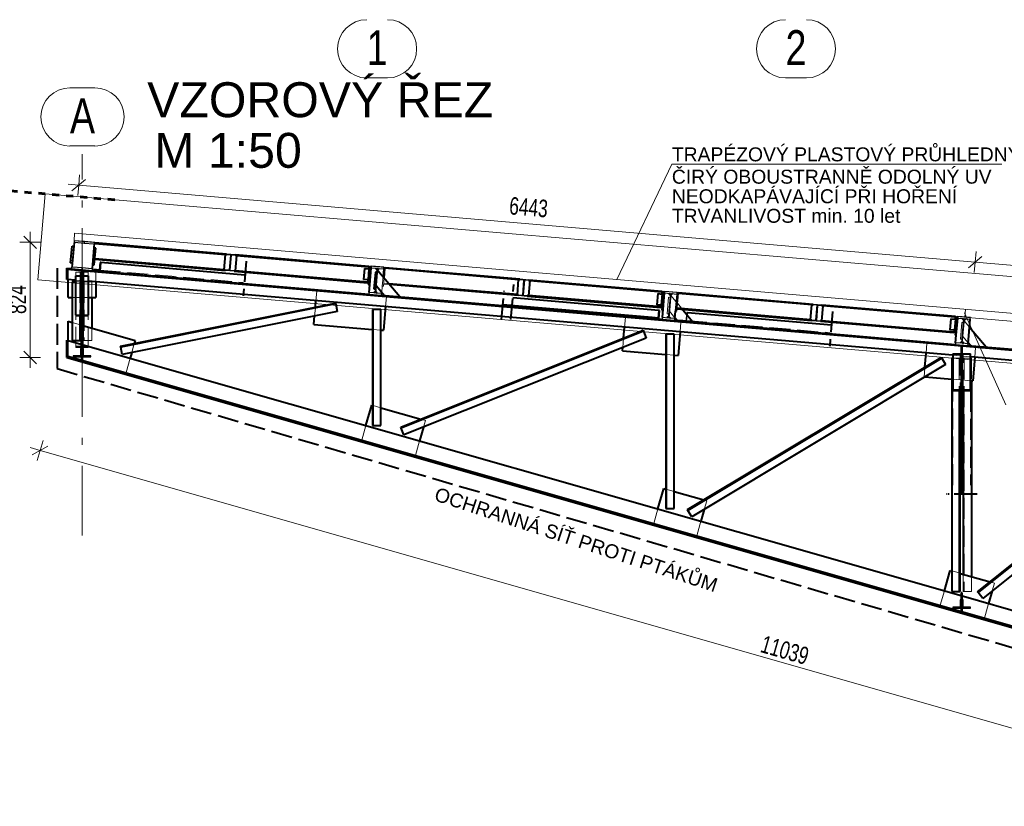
# Model space of a CAD drawing. Header units: metres. Extents: x 235 to 340, y 94 to 153.
# Tile 4 of 48: x 242 to 256, y 116 to 127. Entities that reach past the tile are written whole.
import ezdxf

# ---------------------------------------------------------------- set-up
doc = ezdxf.new("R2010")
doc.units = ezdxf.units.M
for name, pattern in [('__RA_15', [1.7, 1, -0.3, 0.1, -0.3]), ('__RA_2', [0.4, 0.3, -0.1]), ('__RA_4', [0.6, 0.3, -0.1, 0, -0.1, 0, -0.1]), ('__RA_5', [0.1, 0, -0.1])]:
    doc.linetypes.add(name, pattern=pattern)
for name, color, linetype, lineweight in [('OSY', 204, '__RA_15', 13), ('POPIS', 7, 'Continuous', 13), ('Standard', 7, 'Continuous', 40), ('VYZTUZ', 11, 'Continuous', 50)]:
    doc.layers.add(name, color=color, linetype=linetype, lineweight=lineweight)
doc.styles.add('ARIAL', font='ARIAL.TTF')

msp = doc.modelspace()

# ---------------------------------------------------------------- linework, layer by layer
at = {"layer": 'OSY', "color": 204, "linetype": 'Continuous', "lineweight": 13}
for p, q in [((247.42, 125.953), (247.121, 125.953)), ((253.42, 125.953), (253.121, 125.953)), ((243.229, 125.811), (242.871, 125.811)), ((243.229, 124.978), (242.871, 124.978))]:
    msp.add_line(p, q, dxfattribs=at)
at = {"layer": 'OSY', "color": 204, "linetype": '__RA_15', "lineweight": 13}
msp.add_line((243.044, 119.399), (243.044, 124.859), dxfattribs=at)
at = {"layer": 'OSY', "color": 204, "linetype": 'Continuous', "lineweight": 13}
for centre, start, end in [((247.121, 126.369), 90, 270), ((247.42, 126.369), 270, 90), ((253.121, 126.369), 90, 270), ((253.42, 126.369), 270, 90), ((242.871, 125.394), 90, 270), ((243.229, 125.394), 270, 90)]:
    msp.add_arc(centre, 0.417, start, end, dxfattribs=at)
at = {"layer": 'Standard', "color": 204, "linetype": 'Continuous', "lineweight": 13}
for p, q in [((251.492, 124.718), (250.704, 123.064)), ((256.217, 124.718), (251.492, 124.718)), ((242.929, 123.621), (242.938, 123.731)), ((242.938, 123.731), (285.883, 120.05)), ((242.929, 123.621), (285.873, 119.94)), ((256.277, 121.271), (255.684, 122.588)), ((255.69, 122.527), (255.699, 122.637))]:
    msp.add_line(p, q, dxfattribs=at)
at = {"layer": 'Standard', "color": 3, "linetype": '__RA_5', "lineweight": 60}
for p, q in [((242.518, 124.292), (241.721, 124.36)), ((242.518, 124.292), (241.721, 124.36)), ((242.518, 124.292), (241.721, 124.36)), ((242.518, 124.292), (241.721, 124.36)), ((243.514, 124.206), (242.518, 124.292)), ((243.514, 124.206), (242.518, 124.292)), ((243.514, 124.206), (242.518, 124.292)), ((243.514, 124.206), (242.518, 124.292))]:
    msp.add_line(p, q, dxfattribs=at)
at = {"layer": 'Standard', "color": 7, "linetype": 'Continuous', "lineweight": 13}
for p, q in [((242.518, 124.292), (242.413, 123.063)), ((242.413, 123.063), (242.518, 124.292)), ((242.518, 124.292), (242.413, 123.063)), ((242.413, 123.063), (242.518, 124.292)), ((242.518, 124.292), (242.413, 123.063)), ((242.413, 123.063), (242.518, 124.292)), ((242.518, 124.292), (242.413, 123.063)), ((242.413, 123.063), (242.518, 124.292)), ((286.814, 120.495), (242.518, 124.292)), ((242.518, 124.292), (242.518, 124.292)), ((242.518, 124.292), (286.814, 120.495)), ((286.814, 120.495), (242.518, 124.292)), ((242.518, 124.292), (242.518, 124.292)), ((242.518, 124.292), (286.814, 120.495)), ((286.814, 120.495), (242.518, 124.292)), ((242.518, 124.292), (242.518, 124.292)), ((242.518, 124.292), (286.814, 120.495)), ((258.717, 122.903), (242.518, 124.292)), ((242.518, 124.292), (242.518, 124.292)), ((242.518, 124.292), (258.717, 122.903)), ((242.413, 123.063), (242.413, 123.063)), ((242.413, 123.063), (286.708, 119.266)), ((286.708, 119.266), (242.413, 123.063)), ((242.413, 123.063), (242.413, 123.063)), ((242.413, 123.063), (286.708, 119.266)), ((286.708, 119.266), (242.413, 123.063)), ((242.413, 123.063), (242.413, 123.063)), ((242.413, 123.063), (286.708, 119.266)), ((286.708, 119.266), (242.413, 123.063)), ((242.413, 123.063), (242.413, 123.063)), ((242.413, 123.063), (258.611, 121.674)), ((258.611, 121.674), (242.413, 123.063))]:
    msp.add_line(p, q, dxfattribs=at)
at = {"layer": 'Standard', "color": 1, "linetype": 'Continuous', "lineweight": 40}
for p, q in [((242.881, 123.304), (242.902, 123.543)), ((242.902, 123.543), (242.922, 123.541)), ((243.227, 123.583), (245.097, 123.423)), ((243.228, 123.595), (245.114, 123.434)), ((243.22, 123.275), (243.241, 123.514)), ((243.241, 123.514), (243.221, 123.516)), ((245.079, 123.206), (245.098, 123.425)), ((245.098, 123.425), (245.114, 123.424)), ((245.257, 123.411), (245.238, 123.192)), ((245.241, 123.413), (245.257, 123.411)), ((245.242, 123.423), (247.153, 123.259)), ((245.257, 123.409), (247.152, 123.246)), ((242.901, 123.302), (242.881, 123.304)), ((243.2, 123.277), (243.22, 123.275)), ((243.227, 123.355), (245.094, 123.195)), ((243.228, 123.367), (245.079, 123.209)), ((243.305, 123.308), (243.295, 123.2)), ((243.304, 123.187), (243.314, 123.307)), ((243.314, 123.307), (243.305, 123.308)), ((245.378, 123.13), (243.314, 123.307)), ((242.824, 123.209), (242.824, 123.229)), ((242.824, 123.229), (242.895, 123.223)), ((242.824, 123.068), (242.824, 123.209)), ((255.652, 122.109), (242.824, 123.209)), ((243.028, 122.638), (243.028, 123.177)), ((243.028, 123.177), (243.036, 123.177)), ((243.036, 123.188), (243.036, 123.101)), ((243.036, 123.188), (243.052, 123.188)), ((243.052, 123.101), (243.052, 123.188)), ((243.052, 123.177), (243.06, 123.177)), ((243.06, 123.177), (243.06, 122.638)), ((243.193, 123.197), (247.154, 122.857)), ((243.207, 123.208), (243.206, 123.196)), ((243.295, 123.2), (243.207, 123.208)), ((245.095, 123.205), (245.079, 123.206)), ((245.221, 123.184), (247.132, 123.02)), ((245.238, 123.192), (245.222, 123.194)), ((245.238, 123.195), (247.133, 123.032)), ((247.089, 123.224), (247.076, 123.065)), ((247.089, 123.224), (247.159, 123.218)), ((247.159, 123.218), (247.145, 123.059)), ((247.172, 123.247), (247.149, 122.988)), ((247.152, 123.246), (247.149, 123.219)), ((247.153, 123.259), (247.152, 123.246)), ((247.159, 123.218), (247.169, 123.217)), ((247.165, 122.987), (247.187, 123.233)), ((247.188, 123.246), (247.172, 123.247)), ((247.246, 123.171), (247.225, 122.932)), ((247.266, 123.169), (247.246, 123.171)), ((247.251, 123.228), (247.269, 123.206)), ((247.279, 123.195), (247.595, 122.82)), ((247.302, 123.223), (247.28, 123.205)), ((247.366, 123.218), (247.356, 123.104)), ((247.383, 123.229), (247.367, 123.231)), ((247.371, 123.086), (247.383, 123.229)), ((247.383, 123.229), (247.384, 123.239)), ((249.297, 123.063), (247.383, 123.227)), ((247.384, 123.239), (249.314, 123.074)), ((242.956, 123.057), (242.824, 123.068)), ((242.844, 122.807), (242.844, 123.066)), ((242.956, 123.033), (242.904, 123.033)), ((242.904, 123.033), (242.904, 122.193)), ((242.956, 122.553), (242.956, 123.116)), ((242.956, 123.116), (243.028, 123.116)), ((243.036, 123.101), (243.036, 122.638)), ((243.052, 122.638), (243.052, 123.101)), ((243.06, 123.116), (243.132, 123.116)), ((243.132, 123.116), (243.132, 122.553)), ((255.516, 121.98), (243.132, 123.042)), ((243.244, 123.032), (243.244, 122.807)), ((247.145, 123.059), (247.076, 123.065)), ((247.133, 123.032), (247.132, 123.02)), ((247.136, 123.06), (247.133, 123.032)), ((247.155, 123.058), (247.145, 123.059)), ((247.149, 122.988), (247.165, 122.987)), ((247.156, 122.88), (247.165, 122.987)), ((249.279, 122.849), (247.438, 123.006)), ((249.294, 122.835), (247.45, 122.993)), ((249.279, 122.846), (249.298, 123.065)), ((249.298, 123.065), (249.314, 123.064)), ((249.457, 123.051), (249.438, 122.832)), ((249.441, 123.053), (249.457, 123.051)), ((249.442, 123.063), (251.353, 122.899)), ((251.352, 122.886), (249.457, 123.049)), ((243.036, 122.968), (243.052, 122.968)), ((247.242, 122.893), (247.22, 122.875)), ((247.225, 122.932), (247.245, 122.93)), ((247.253, 122.892), (247.271, 122.87)), ((247.37, 122.839), (247.26, 122.97)), ((247.334, 122.842), (251.354, 122.497)), ((247.336, 122.865), (247.337, 122.878)), ((249.295, 122.845), (249.279, 122.846)), ((251.289, 122.864), (251.276, 122.705)), ((251.289, 122.864), (251.359, 122.858)), ((251.359, 122.858), (251.345, 122.699)), ((251.372, 122.887), (251.349, 122.628)), ((251.352, 122.886), (251.349, 122.859)), ((251.353, 122.899), (251.352, 122.886)), ((251.356, 122.52), (251.387, 122.873)), ((251.359, 122.858), (251.369, 122.857)), ((251.388, 122.886), (251.372, 122.887)), ((251.451, 122.868), (251.469, 122.846)), ((251.502, 122.863), (251.48, 122.845)), ((251.566, 122.858), (251.545, 122.612)), ((251.561, 122.61), (251.583, 122.869)), ((251.583, 122.869), (251.567, 122.871)), ((251.583, 122.869), (251.584, 122.879)), ((253.497, 122.703), (251.583, 122.867)), ((251.584, 122.879), (253.514, 122.714)), ((242.844, 122.807), (242.904, 122.807)), ((243.036, 122.807), (243.052, 122.807)), ((243.132, 122.807), (243.244, 122.807)), ((243.184, 122.807), (243.184, 122.371)), ((243.597, 122.111), (246.676, 122.727)), ((246.679, 122.715), (243.6, 122.099)), ((246.387, 122.669), (246.395, 122.762)), ((246.676, 122.727), (246.679, 122.715)), ((246.679, 122.715), (246.7, 122.609)), ((251.21, 122.522), (249.073, 122.705)), ((251.307, 122.622), (249.213, 122.801)), ((251.332, 122.66), (249.421, 122.824)), ((249.438, 122.832), (249.422, 122.834)), ((251.333, 122.672), (249.438, 122.835)), ((251.345, 122.699), (251.276, 122.705)), ((251.336, 122.7), (251.333, 122.672)), ((251.355, 122.698), (251.345, 122.699)), ((253.479, 122.486), (253.498, 122.705)), ((253.498, 122.705), (253.514, 122.704)), ((253.642, 122.703), (255.553, 122.539)), ((246.7, 122.609), (243.621, 121.993)), ((247.216, 122.635), (247.204, 122.635)), ((247.204, 122.635), (247.204, 120.975)), ((247.216, 120.975), (247.216, 122.635)), ((247.324, 122.635), (247.216, 122.635)), ((247.324, 120.975), (247.324, 122.635)), ((247.391, 122.677), (247.362, 122.338)), ((251.307, 122.622), (251.298, 122.514)), ((251.317, 122.621), (251.307, 122.622)), ((251.307, 122.501), (251.317, 122.621)), ((251.333, 122.672), (251.332, 122.66)), ((251.349, 122.628), (251.365, 122.627)), ((251.536, 122.505), (251.545, 122.612)), ((251.545, 122.612), (251.561, 122.61)), ((253.494, 122.475), (251.563, 122.64)), ((253.479, 122.489), (251.564, 122.653)), ((251.65, 122.633), (251.795, 122.46)), ((251.705, 122.588), (251.703, 122.569)), ((251.714, 122.587), (251.705, 122.588)), ((251.712, 122.559), (251.714, 122.587)), ((253.778, 122.41), (251.714, 122.587)), ((253.657, 122.691), (253.638, 122.472)), ((253.641, 122.693), (253.657, 122.691)), ((255.552, 122.526), (253.657, 122.689)), ((242.844, 122.468), (242.904, 122.451)), ((242.844, 122.194), (242.844, 122.468)), ((243.012, 122.544), (243.012, 122.193)), ((243.024, 122.193), (243.024, 122.544)), ((243.024, 122.417), (243.806, 122.193)), ((243.036, 122.413), (243.036, 122.544)), ((243.052, 122.409), (243.052, 122.544)), ((243.064, 122.544), (243.064, 122.405)), ((246.366, 122.423), (246.376, 122.544)), ((246.366, 122.423), (247.204, 122.351)), ((251.21, 122.522), (251.209, 122.51)), ((251.298, 122.514), (251.21, 122.522)), ((251.442, 122.533), (251.42, 122.515)), ((251.453, 122.532), (251.471, 122.51)), ((251.534, 122.482), (255.554, 122.137)), ((251.57, 122.479), (251.537, 122.518)), ((253.495, 122.485), (253.479, 122.486)), ((255.532, 122.3), (253.621, 122.464)), ((253.638, 122.472), (253.622, 122.474)), ((255.533, 122.312), (253.638, 122.475)), ((255.489, 122.504), (255.476, 122.345)), ((255.489, 122.504), (255.559, 122.498)), ((255.559, 122.498), (255.545, 122.339)), ((255.572, 122.527), (255.549, 122.268)), ((255.552, 122.526), (255.549, 122.499)), ((255.553, 122.539), (255.552, 122.526)), ((255.559, 122.498), (255.569, 122.497)), ((255.565, 122.267), (255.587, 122.513)), ((255.588, 122.526), (255.572, 122.527)), ((255.651, 122.508), (255.669, 122.486)), ((255.702, 122.503), (255.68, 122.485)), ((255.736, 122.145), (255.766, 122.498)), ((247.324, 122.341), (247.362, 122.338)), ((247.608, 120.95), (251.081, 122.339)), ((251.085, 122.328), (247.613, 120.939)), ((250.801, 122.228), (250.814, 122.383)), ((251.081, 122.339), (251.085, 122.328)), ((251.085, 122.328), (251.125, 122.228)), ((251.416, 122.285), (251.404, 122.285)), ((251.404, 122.285), (251.404, 119.785)), ((251.416, 119.785), (251.416, 122.285)), ((251.524, 122.285), (251.416, 122.285)), ((251.524, 119.785), (251.524, 122.285)), ((251.611, 122.315), (251.582, 121.976)), ((255.545, 122.339), (255.476, 122.345)), ((255.533, 122.312), (255.532, 122.3)), ((255.536, 122.34), (255.533, 122.312)), ((255.555, 122.338), (255.545, 122.339)), ((255.756, 122.384), (255.995, 122.1)), ((242.824, 122.199), (255.636, 118.539)), ((242.824, 121.975), (242.824, 122.199)), ((242.904, 122.193), (243.012, 122.193)), ((243.012, 122.193), (243.024, 122.193)), ((243.806, 122.193), (243.793, 122.15)), ((251.125, 122.228), (247.653, 120.839)), ((255.549, 122.268), (255.565, 122.267)), ((255.556, 122.16), (255.565, 122.267)), ((255.642, 122.173), (255.62, 122.155)), ((255.653, 122.172), (255.671, 122.15)), ((255.77, 122.119), (255.737, 122.158)), ((243.036, 122.12), (243.036, 122.08)), ((243.052, 122.12), (243.036, 122.12)), ((243.052, 122.08), (243.052, 122.12)), ((243.6, 122.099), (243.597, 122.111)), ((243.621, 121.993), (243.6, 122.099)), ((243.756, 122.02), (243.733, 121.94)), ((250.785, 122.044), (250.789, 122.094)), ((250.785, 122.044), (251.404, 121.991)), ((255.116, 121.81), (255.134, 122.013)), ((255.516, 122.003), (255.636, 122.003)), ((255.516, 122.003), (255.516, 121.485)), ((255.636, 122.11), (255.636, 121.904)), ((255.636, 122.11), (255.652, 122.11)), ((255.652, 121.904), (255.652, 122.11)), ((263.108, 121.47), (255.652, 122.109)), ((255.652, 122.003), (255.772, 122.003)), ((255.734, 122.122), (259.754, 121.777)), ((255.772, 121.485), (255.772, 122.003)), ((242.824, 121.95), (242.824, 121.975)), ((242.824, 121.975), (263.726, 116.003)), ((242.824, 121.95), (263.719, 115.98)), ((243.036, 121.96), (243.036, 121.92)), ((243.036, 121.92), (243.052, 121.92)), ((243.052, 121.92), (243.052, 121.96)), ((251.524, 121.981), (251.582, 121.976)), ((251.717, 119.77), (255.352, 121.951)), ((255.359, 121.941), (251.723, 119.76)), ((255.352, 121.951), (255.359, 121.941)), ((255.359, 121.941), (255.414, 121.848)), ((255.516, 121.938), (255.504, 121.938)), ((255.504, 121.938), (255.504, 118.598)), ((255.652, 121.904), (255.636, 121.904)), ((255.636, 121.904), (255.636, 121.887)), ((255.636, 121.887), (255.636, 121.485)), ((255.652, 121.887), (255.652, 121.904)), ((255.652, 121.485), (255.652, 121.887)), ((263.096, 121.33), (255.772, 121.958)), ((255.831, 121.953), (255.802, 121.614)), ((255.414, 121.848), (251.778, 119.667)), ((255.636, 121.77), (255.652, 121.77)), ((255.121, 121.673), (255.504, 121.64)), ((255.636, 121.629), (255.652, 121.627)), ((255.772, 121.617), (255.802, 121.614)), ((255.784, 121.616), (255.784, 118.813)), ((255.871, 118.592), (259.635, 121.603)), ((259.642, 121.594), (255.878, 118.583)), ((255.608, 121.471), (255.608, 118.598)), ((259.71, 121.51), (255.946, 118.499)), ((255.624, 118.598), (255.624, 121.344)), ((255.636, 121.344), (255.636, 119.992)), ((255.652, 119.992), (255.652, 121.344)), ((255.664, 121.344), (255.664, 118.847)), ((247.111, 120.974), (247.195, 121.267)), ((247.195, 121.267), (247.204, 121.264)), ((247.324, 121.23), (247.897, 121.066)), ((247.204, 120.975), (247.216, 120.975)), ((247.216, 120.975), (247.324, 120.975)), ((247.613, 120.939), (247.608, 120.95)), ((247.653, 120.839), (247.613, 120.939)), ((247.937, 120.953), (247.88, 120.755)), ((251.292, 119.78), (251.375, 120.072)), ((251.375, 120.072), (251.404, 120.064)), ((251.524, 120.03), (251.948, 119.909)), ((251.404, 119.785), (251.416, 119.785)), ((251.416, 119.785), (251.524, 119.785)), ((251.723, 119.76), (251.717, 119.77)), ((251.778, 119.667), (251.723, 119.76)), ((251.955, 119.773), (251.907, 119.604)), ((255.396, 118.607), (255.479, 118.9)), ((255.479, 118.9), (255.504, 118.893)), ((255.624, 118.858), (256.051, 118.736)), ((256.082, 118.608), (256.03, 118.426)), ((255.504, 118.598), (255.608, 118.598)), ((255.608, 118.598), (255.624, 118.598)), ((255.636, 118.58), (255.636, 118.5)), ((255.652, 118.58), (255.636, 118.58)), ((255.636, 118.539), (263.785, 116.21)), ((255.636, 118.5), (255.636, 118.48)), ((255.652, 118.5), (255.636, 118.5)), ((255.652, 118.5), (255.652, 118.58)), ((255.652, 118.48), (255.652, 118.5)), ((255.878, 118.583), (255.871, 118.592)), ((255.946, 118.499), (255.878, 118.583)), ((255.636, 118.36), (255.636, 118.32)), ((255.652, 118.32), (255.652, 118.36)), ((255.636, 118.32), (255.652, 118.32))]:
    msp.add_line(p, q, dxfattribs=at)
at = {"layer": 'Standard', "color": 2, "linetype": 'Continuous', "lineweight": 25}
for p, q in [((242.929, 123.621), (242.895, 123.223)), ((242.908, 123.243), (242.939, 123.598)), ((243.078, 123.608), (242.929, 123.621)), ((242.939, 123.598), (243.076, 123.586)), ((243.078, 123.608), (243.076, 123.586)), ((243.076, 123.586), (243.078, 123.608)), ((243.076, 123.586), (243.214, 123.575)), ((243.228, 123.595), (243.078, 123.608)), ((243.214, 123.575), (243.183, 123.22)), ((243.193, 123.197), (243.228, 123.595)), ((242.895, 123.223), (243.044, 123.21)), ((243.046, 123.232), (242.908, 123.243)), ((243.046, 123.232), (243.044, 123.21)), ((243.044, 123.21), (243.046, 123.232)), ((243.044, 123.21), (243.193, 123.197)), ((243.183, 123.22), (243.046, 123.232)), ((247.188, 123.256), (247.187, 123.233)), ((247.187, 123.233), (247.271, 123.226)), ((247.368, 123.241), (247.188, 123.256)), ((247.271, 123.226), (247.24, 122.873)), ((247.252, 122.872), (247.282, 123.225)), ((247.282, 123.225), (247.366, 123.218)), ((247.366, 123.218), (247.368, 123.241)), ((247.156, 122.88), (247.154, 122.857)), ((247.154, 122.857), (247.334, 122.842)), ((247.24, 122.873), (247.156, 122.88)), ((247.336, 122.865), (247.252, 122.872)), ((247.334, 122.842), (247.336, 122.865)), ((251.388, 122.896), (251.387, 122.873)), ((251.387, 122.873), (251.471, 122.866)), ((251.568, 122.881), (251.388, 122.896)), ((251.471, 122.866), (251.44, 122.513)), ((251.452, 122.512), (251.482, 122.865)), ((251.482, 122.865), (251.566, 122.858)), ((251.566, 122.858), (251.568, 122.881)), ((243.028, 122.638), (243.028, 122.553)), ((243.036, 122.638), (243.028, 122.638)), ((243.036, 122.544), (243.036, 122.638)), ((243.052, 122.638), (243.052, 122.544)), ((243.06, 122.638), (243.052, 122.638)), ((243.06, 122.553), (243.06, 122.638)), ((243.028, 122.553), (242.956, 122.553)), ((242.956, 122.553), (242.956, 122.544)), ((242.956, 122.544), (243.036, 122.544)), ((243.052, 122.544), (243.132, 122.544)), ((243.132, 122.553), (243.06, 122.553)), ((243.132, 122.544), (243.132, 122.553)), ((251.356, 122.52), (251.354, 122.497)), ((251.354, 122.497), (251.534, 122.482)), ((251.44, 122.513), (251.356, 122.52)), ((251.536, 122.505), (251.452, 122.512)), ((251.534, 122.482), (251.536, 122.505)), ((255.588, 122.536), (255.587, 122.513)), ((255.587, 122.513), (255.671, 122.506)), ((255.768, 122.521), (255.588, 122.536)), ((255.671, 122.506), (255.64, 122.153)), ((255.652, 122.152), (255.682, 122.505)), ((255.682, 122.505), (255.766, 122.498)), ((255.766, 122.498), (255.768, 122.521)), ((255.556, 122.16), (255.554, 122.137)), ((255.554, 122.137), (255.734, 122.122)), ((255.64, 122.153), (255.556, 122.16)), ((255.736, 122.145), (255.652, 122.152)), ((255.734, 122.122), (255.736, 122.145)), ((243.036, 122.08), (243.024, 122.08)), ((243.024, 122.08), (243.024, 121.972)), ((243.036, 121.96), (243.036, 122.08)), ((243.064, 122.08), (243.052, 122.08)), ((243.052, 122.08), (243.052, 121.96)), ((243.064, 121.972), (243.064, 122.08)), ((243.024, 121.972), (242.916, 121.972)), ((242.916, 121.972), (242.916, 121.96)), ((242.916, 121.96), (243.036, 121.96)), ((243.052, 121.96), (243.172, 121.96)), ((243.172, 121.972), (243.064, 121.972)), ((243.172, 121.96), (243.172, 121.972)), ((255.636, 121.485), (255.516, 121.485)), ((255.516, 121.485), (255.516, 121.471)), ((255.516, 121.471), (255.624, 121.471)), ((255.624, 121.471), (255.624, 121.344)), ((255.636, 121.344), (255.636, 121.485)), ((255.652, 121.485), (255.652, 121.344)), ((255.772, 121.485), (255.652, 121.485)), ((255.664, 121.471), (255.772, 121.471)), ((255.664, 121.344), (255.664, 121.471)), ((255.772, 121.471), (255.772, 121.485)), ((255.624, 121.344), (255.636, 121.344)), ((255.652, 121.344), (255.664, 121.344)), ((255.636, 118.48), (255.624, 118.48)), ((255.624, 118.48), (255.624, 118.372)), ((255.636, 118.36), (255.636, 118.48)), ((255.664, 118.48), (255.652, 118.48)), ((255.652, 118.48), (255.652, 118.36)), ((255.664, 118.372), (255.664, 118.48)), ((255.624, 118.372), (255.516, 118.372)), ((255.516, 118.372), (255.516, 118.36)), ((255.516, 118.36), (255.636, 118.36)), ((255.652, 118.36), (255.772, 118.36)), ((255.772, 118.372), (255.664, 118.372)), ((255.772, 118.36), (255.772, 118.372))]:
    msp.add_line(p, q, dxfattribs=at)
at = {"layer": 'Standard', "color": 136, "linetype": '__RA_2', "lineweight": 18}
for p, q in [((243.078, 123.608), (243.076, 123.586)), ((243.076, 123.586), (243.078, 123.608)), ((245.097, 123.423), (245.113, 123.421)), ((245.114, 123.424), (245.241, 123.413)), ((245.169, 123.416), (245.151, 123.202)), ((245.167, 123.201), (245.185, 123.415)), ((245.181, 123.415), (245.173, 123.416)), ((245.173, 123.416), (245.181, 123.415)), ((245.241, 123.41), (245.257, 123.409)), ((243.207, 123.356), (243.227, 123.355)), ((243.208, 123.369), (243.228, 123.367)), ((245.183, 123.395), (245.167, 123.396)), ((242.844, 123.066), (242.844, 123.207)), ((242.956, 123.116), (242.956, 123.17)), ((242.956, 123.17), (243.028, 123.17)), ((243.028, 123.17), (243.036, 123.17)), ((243.036, 123.208), (243.036, 123.188)), ((243.052, 123.208), (243.036, 123.208)), ((243.046, 123.232), (243.044, 123.21)), ((243.044, 123.21), (243.046, 123.232)), ((243.052, 123.188), (243.052, 123.208)), ((243.06, 123.17), (243.052, 123.17)), ((243.132, 123.17), (243.06, 123.17)), ((243.132, 123.116), (243.132, 123.17)), ((243.192, 123.181), (243.193, 123.197)), ((243.431, 123.161), (243.192, 123.181)), ((243.244, 123.173), (243.244, 123.032)), ((243.295, 123.2), (245.354, 123.024)), ((243.433, 123.176), (243.431, 123.161)), ((245.079, 123.209), (245.095, 123.207)), ((245.222, 123.194), (245.095, 123.205)), ((245.152, 123.222), (245.168, 123.221)), ((245.154, 123.202), (245.163, 123.201)), ((245.154, 123.202), (245.163, 123.201)), ((245.222, 123.196), (245.238, 123.195)), ((247.149, 123.219), (247.136, 123.06)), ((243.036, 123.109), (242.956, 123.109)), ((243.06, 123.048), (242.956, 123.057)), ((243.012, 123.033), (242.956, 123.033)), ((243.024, 123.033), (243.012, 123.033)), ((243.012, 123.033), (243.012, 122.544)), ((243.024, 122.544), (243.024, 123.033)), ((243.036, 123.068), (243.052, 123.068)), ((243.132, 123.109), (243.052, 123.109)), ((243.132, 123.042), (243.06, 123.048)), ((243.064, 123.033), (243.064, 122.544)), ((243.184, 123.033), (243.064, 123.033)), ((243.076, 123.033), (243.076, 122.193)), ((243.184, 123.033), (243.184, 122.807)), ((247.356, 123.104), (247.345, 122.972)), ((247.361, 122.97), (247.371, 123.086)), ((247.45, 122.993), (247.363, 123)), ((247.438, 123.006), (247.364, 123.013)), ((249.313, 123.061), (249.297, 123.063)), ((249.314, 123.064), (249.441, 123.053)), ((249.369, 123.056), (249.351, 122.842)), ((249.367, 122.841), (249.385, 123.055)), ((249.383, 123.035), (249.367, 123.036)), ((249.381, 123.055), (249.373, 123.056)), ((249.381, 123.055), (249.373, 123.056)), ((249.457, 123.049), (249.441, 123.05)), ((246.395, 122.762), (246.407, 122.901)), ((247.337, 122.878), (247.345, 122.972)), ((247.345, 122.972), (247.361, 122.97)), ((249.295, 122.847), (249.279, 122.849)), ((249.422, 122.834), (249.295, 122.845)), ((249.352, 122.862), (249.368, 122.861)), ((249.354, 122.842), (249.363, 122.841)), ((249.363, 122.841), (249.354, 122.842)), ((251.349, 122.859), (251.336, 122.7)), ((242.904, 122.807), (243.036, 122.807)), ((243.052, 122.807), (243.132, 122.807)), ((247.403, 122.816), (247.391, 122.677)), ((249.438, 122.835), (249.422, 122.836)), ((251.446, 122.811), (251.425, 122.572)), ((251.466, 122.809), (251.446, 122.811)), ((251.479, 122.835), (251.556, 122.744)), ((251.556, 122.744), (251.571, 122.726)), ((251.571, 122.726), (251.65, 122.633)), ((253.513, 122.701), (253.497, 122.703)), ((253.514, 122.704), (253.641, 122.693)), ((253.569, 122.696), (253.551, 122.482)), ((246.376, 122.544), (246.386, 122.657)), ((246.386, 122.657), (246.387, 122.669)), ((251.425, 122.572), (251.445, 122.57)), ((251.537, 122.518), (251.46, 122.61)), ((251.703, 122.569), (251.695, 122.48)), ((251.704, 122.467), (251.712, 122.559)), ((253.567, 122.481), (253.585, 122.695)), ((253.583, 122.675), (253.567, 122.676)), ((253.581, 122.695), (253.573, 122.696)), ((253.581, 122.695), (253.573, 122.696)), ((253.657, 122.689), (253.641, 122.69)), ((242.904, 122.451), (243.024, 122.417)), ((242.956, 122.09), (242.956, 122.544)), ((243.028, 122.097), (243.028, 122.553)), ((243.06, 122.097), (243.06, 122.553)), ((243.132, 122.09), (243.132, 122.544)), ((250.814, 122.383), (250.826, 122.523)), ((251.044, 122.508), (251.045, 122.524)), ((251.044, 122.508), (251.841, 122.44)), ((251.607, 122.488), (251.606, 122.476)), ((251.695, 122.48), (251.607, 122.488)), ((251.623, 122.454), (251.611, 122.315)), ((251.695, 122.48), (253.754, 122.304)), ((251.841, 122.44), (251.843, 122.456)), ((253.495, 122.487), (253.479, 122.489)), ((253.622, 122.474), (253.495, 122.485)), ((253.552, 122.502), (253.568, 122.501)), ((253.563, 122.481), (253.554, 122.482)), ((253.554, 122.482), (253.563, 122.481)), ((253.638, 122.475), (253.622, 122.476)), ((255.549, 122.499), (255.536, 122.34)), ((255.646, 122.451), (255.625, 122.212)), ((255.666, 122.449), (255.646, 122.451)), ((255.679, 122.475), (255.756, 122.384)), ((243.036, 122.12), (243.036, 122.413)), ((243.052, 122.12), (243.052, 122.409)), ((243.064, 122.405), (243.064, 122.193)), ((243.184, 122.371), (243.184, 122.193)), ((247.204, 122.351), (247.324, 122.341)), ((242.844, 121.969), (242.844, 122.194)), ((243.036, 122.158), (243.028, 122.158)), ((243.052, 122.212), (243.036, 122.212)), ((243.052, 122.158), (243.06, 122.158)), ((243.064, 122.193), (243.184, 122.193)), ((243.793, 122.15), (243.756, 122.02)), ((250.789, 122.094), (250.801, 122.228)), ((255.134, 122.013), (255.146, 122.152)), ((255.625, 122.212), (255.645, 122.21)), ((255.737, 122.158), (255.66, 122.25)), ((243.028, 122.11), (242.956, 122.11)), ((243.028, 122.097), (242.956, 122.097)), ((242.956, 122.09), (243.036, 122.09)), ((243.036, 122.11), (243.028, 122.11)), ((243.052, 122.11), (243.06, 122.11)), ((243.132, 122.09), (243.052, 122.09)), ((243.06, 122.11), (243.132, 122.11)), ((243.06, 122.097), (243.132, 122.097)), ((251.404, 121.991), (251.524, 121.981)), ((255.624, 121.992), (255.516, 121.992)), ((255.624, 121.992), (255.624, 121.471)), ((255.772, 121.992), (255.664, 121.992)), ((255.664, 121.471), (255.664, 121.992)), ((255.843, 122.093), (255.831, 121.953)), ((243.036, 121.972), (243.052, 121.972)), ((243.733, 121.94), (243.674, 121.732)), ((255.772, 121.958), (255.516, 121.98)), ((255.608, 121.938), (255.516, 121.938)), ((255.624, 121.938), (255.608, 121.938)), ((255.608, 121.938), (255.608, 121.471)), ((255.636, 121.9), (255.624, 121.9)), ((255.664, 121.9), (255.652, 121.9)), ((255.784, 121.938), (255.664, 121.938)), ((255.68, 121.938), (255.68, 118.598)), ((255.784, 121.938), (255.784, 121.616)), ((255.105, 121.674), (255.115, 121.795)), ((255.115, 121.795), (255.116, 121.81)), ((255.105, 121.674), (255.121, 121.673)), ((255.504, 121.64), (255.636, 121.629)), ((255.652, 121.627), (255.772, 121.617)), ((255.516, 120.119), (255.516, 121.471)), ((255.772, 121.471), (255.772, 120.119)), ((247.204, 121.264), (247.216, 121.261)), ((247.216, 121.261), (247.324, 121.23)), ((247.897, 121.066), (247.964, 121.047)), ((247.964, 121.047), (247.937, 120.953)), ((247.052, 120.767), (247.111, 120.974)), ((247.88, 120.755), (247.821, 120.547)), ((251.404, 120.064), (251.524, 120.03)), ((251.948, 119.909), (251.964, 119.904)), ((251.991, 119.896), (251.955, 119.773)), ((251.964, 119.904), (251.991, 119.896)), ((251.232, 119.572), (251.292, 119.78)), ((251.907, 119.604), (251.848, 119.396)), ((255.504, 118.893), (255.608, 118.863)), ((255.608, 118.863), (255.624, 118.858)), ((255.664, 118.847), (255.664, 118.598)), ((255.784, 118.813), (255.784, 118.598)), ((255.336, 118.4), (255.396, 118.607)), ((256.051, 118.736), (256.065, 118.732)), ((256.065, 118.732), (256.114, 118.718)), ((256.114, 118.718), (256.082, 118.608)), ((255.664, 118.598), (255.784, 118.598)), ((256.03, 118.426), (255.971, 118.218))]:
    msp.add_line(p, q, dxfattribs=at)
at = {"layer": 'Standard', "color": 136, "linetype": 'Continuous', "lineweight": 18}
for p, q in [((245.114, 123.434), (245.113, 123.421)), ((245.113, 123.421), (245.173, 123.416)), ((245.242, 123.423), (245.114, 123.434)), ((245.173, 123.416), (245.154, 123.202)), ((245.163, 123.201), (245.181, 123.415)), ((245.181, 123.415), (245.241, 123.41)), ((245.241, 123.41), (245.242, 123.423)), ((245.095, 123.207), (245.094, 123.195)), ((245.094, 123.195), (245.221, 123.184)), ((245.154, 123.202), (245.095, 123.207)), ((245.222, 123.196), (245.163, 123.201)), ((245.221, 123.184), (245.222, 123.196)), ((249.314, 123.074), (249.313, 123.061)), ((249.313, 123.061), (249.373, 123.056)), ((249.442, 123.063), (249.314, 123.074)), ((249.373, 123.056), (249.354, 122.842)), ((249.363, 122.841), (249.381, 123.055)), ((249.381, 123.055), (249.441, 123.05)), ((249.441, 123.05), (249.442, 123.063)), ((249.295, 122.847), (249.294, 122.835)), ((249.354, 122.842), (249.295, 122.847)), ((249.422, 122.836), (249.363, 122.841)), ((249.294, 122.835), (249.421, 122.824)), ((249.421, 122.824), (249.422, 122.836)), ((253.514, 122.714), (253.513, 122.701)), ((253.513, 122.701), (253.573, 122.696)), ((253.642, 122.703), (253.514, 122.714)), ((253.641, 122.69), (253.642, 122.703)), ((253.573, 122.696), (253.554, 122.482)), ((253.563, 122.481), (253.581, 122.695)), ((253.581, 122.695), (253.641, 122.69)), ((253.495, 122.487), (253.494, 122.475)), ((253.494, 122.475), (253.621, 122.464)), ((253.554, 122.482), (253.495, 122.487)), ((253.622, 122.476), (253.563, 122.481)), ((253.621, 122.464), (253.622, 122.476))]:
    msp.add_line(p, q, dxfattribs=at)
at = {"layer": 'Standard', "color": 1, "linetype": '__RA_4', "lineweight": 40}
for p, q in [((245.395, 123.329), (245.351, 122.811)), ((249.187, 122.495), (249.23, 123.001)), ((249.054, 122.494), (249.09, 122.904)), ((253.795, 122.609), (253.751, 122.091)), ((255.836, 119.992), (255.424, 119.992)), ((255.864, 119.992), (255.452, 119.992))]:
    msp.add_line(p, q, dxfattribs=at)
at = {"layer": 'Standard', "color": 1, "linetype": '__RA_2', "lineweight": 40}
for p, q in [((242.688, 123.23), (242.688, 121.79)), ((242.688, 121.79), (264.032, 115.558))]:
    msp.add_line(p, q, dxfattribs=at)
at = {"layer": 'VYZTUZ', "color": 171, "linetype": 'Continuous', "lineweight": 18}
for p, q in [((242.997, 124.416), (243.01, 124.565)), ((242.997, 124.416), (242.847, 124.429)), ((242.899, 124.334), (243.094, 124.498)), ((242.997, 124.416), (242.984, 124.267)), ((242.997, 124.416), (255.836, 123.315)), ((242.391, 123.508), (242.211, 123.688)), ((242.301, 123.598), (242.301, 123.748)), ((242.301, 123.598), (242.151, 123.598)), ((242.301, 123.598), (242.451, 123.598)), ((255.836, 123.315), (255.849, 123.465)), ((255.739, 123.233), (255.933, 123.397)), ((255.836, 123.315), (255.823, 123.166)), ((255.836, 123.315), (264.146, 122.603)), ((242.391, 121.86), (242.211, 122.04)), ((242.301, 121.95), (242.151, 121.95)), ((242.301, 121.95), (242.451, 121.95)), ((242.301, 121.95), (242.301, 121.8)), ((242.443, 120.617), (242.485, 120.762)), ((242.443, 120.617), (242.299, 120.659)), ((242.332, 120.556), (242.555, 120.679)), ((242.443, 120.617), (242.402, 120.473)), ((242.443, 120.617), (263.671, 114.552))]:
    msp.add_line(p, q, dxfattribs=at)
msp.add_lwpolyline([(242.301, 121.95), (242.301, 122.45), (242.301, 122.45), (242.301, 123.598)], dxfattribs=at)

# ---------------------------------------------------------------- texts
at = {"layer": 'OSY', "color": 204, "linetype": '__RA_15', "lineweight": 13, "char_height": 0.5, "width": 0.19231, "attachment_point": 7, "style": 'ARIAL'}
for s, insert in [('\\W0.77;1', (247.121, 126.136)), ('\\W0.77;2', (253.121, 126.136)), ('\\W0.77;A', (242.871, 125.161))]:
    msp.add_mtext(s, dxfattribs=dict(at, insert=insert))
at = {"layer": 'POPIS', "color": 204, "linetype": 'Continuous', "lineweight": 13, "attachment_point": 7, "style": 'ARIAL'}
for s, insert, char_height, width in [('\\W0.99;VZOROVÝ\\~ŘEZ', (243.977, 125.383), 0.5, 0.2478), ('\\W0.99;M\\~1:50', (244.078, 124.658), 0.5, 0.2478), ('\\W0.99;TRAPÉZOVÝ\\~PLASTOVÝ\\~PRŮHLEDNÝ\\~PROFIL', (251.492, 124.755), 0.2, 0.09912), ('\\W0.99;ČIRÝ\\~OBOUSTRANNĚ\\~ODOLNÝ\\~UV', (251.492, 124.435), 0.2, 0.09912), ('\\W0.99;NEODKAPÁVAJÍCÍ\\~PŘI\\~HOŘENÍ\\~', (251.492, 124.155), 0.2, 0.09912), ('\\W0.99;TRVANLIVOST\\~min.\\~10\\~let', (251.492, 123.875), 0.2, 0.09912)]:
    msp.add_mtext(s, dxfattribs=dict(at, insert=insert, char_height=char_height, width=width))
at = {"layer": 'POPIS', "color": 204, "linetype": 'Continuous', "lineweight": 13, "insert": (248.074, 119.904), "char_height": 0.2, "width": 0.09912, "attachment_point": 7, "rotation": 341.8535, "style": 'ARIAL'}
msp.add_mtext('\\W0.99;OCHRANNÁ\\~SÍŤ\\~PROTI\\~PTÁKŮM', dxfattribs=at)
at = {"layer": 'VYZTUZ', "color": 171, "linetype": 'Continuous', "lineweight": 18, "char_height": 0.25, "width": 0.08929, "attachment_point": 7, "style": 'ARIAL'}
for s, insert, rotation in [('\\W0.71;6443', (249.155, 123.997), 355.1009), ('\\W0.71;824', (242.247, 122.572), 90), ('\\W0.71;11039', (252.744, 117.731), 344.0546)]:
    msp.add_mtext(s, dxfattribs=dict(at, insert=insert, rotation=rotation))

doc.saveas('drawing.dxf')
